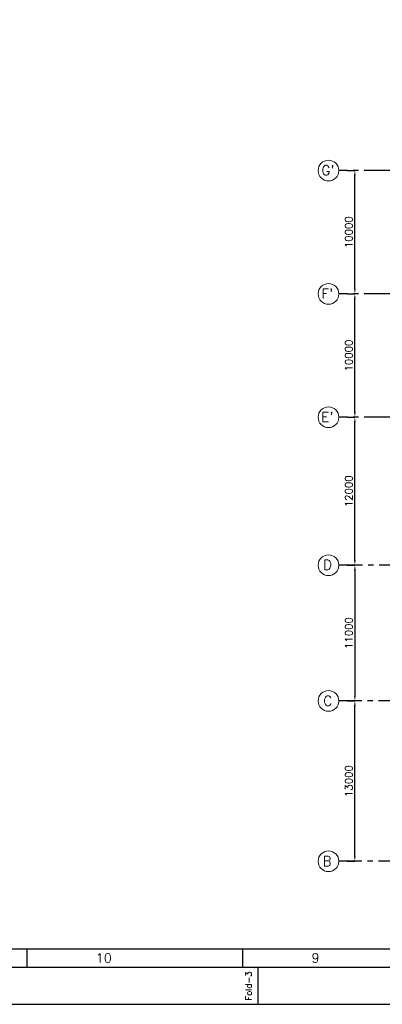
# Model space of a CAD drawing. Header units: inches. Extents: x 0 to 1544102, y -287698 to 23144100.
# Tile 4 of 54: x 120399 to 149824, y -287698 to -207870. Entities that reach past the tile are written whole.
import ezdxf
from ezdxf.enums import TextEntityAlignment as Align

# ---------------------------------------------------------------- set-up
doc = ezdxf.new("R2010")
doc.units = ezdxf.units.IN
doc.header["$LTSCALE"] = 1800
doc.header["$MEASUREMENT"] = 0
doc.linetypes.add('CENTER', pattern=[2, 1.25, -0.25, 0.25, -0.25])
doc.layers.get('0').update_dxf_attribs({"color": 253, "lineweight": 9})
for name, color, linetype in [('DIM', 4, 'Continuous'), ('FORMAT', 9, 'Continuous'), ('GRID', 251, 'CENTER'), ('TEXT', 3, 'Continuous')]:
    doc.layers.add(name, color=color, linetype=linetype)
doc.styles.add('ROMANC', font='ROMANC.SHX')
doc.styles.add('ROMANS', font='romans.shx')
doc.styles.add('ROMANT', font='romant')
doc.dimstyles.new('K2', dxfattribs={"dimtxt": 600, "dimasz": 400, "dimexe": 200, "dimexo": 200, "dimgap": 200, "dimtad": 1, "dimdec": 0, "dimzin": 0, "dimdsep": 46, "dimtxsty": 'ROMANC', "dimcen": 0.09, "dimclrd": 256, "dimclrt": 4, "dimadec": 0, "dimazin": 0, "dimtfac": 1, "dimtdec": 0, "dimtofl": 0, "dimtmove": 1, "dimatfit": 3, "dimfxl": 0.18, "dimtolj": 1, "dimtzin": 0, "dimarcsym": 0})

# ---------------------------------------------------------------- blocks, each defined once
blk = doc.blocks.new('SHEET_A0')
at = {"layer": 'FORMAT'}
for p, q in [((24, 18), (1076, 18)), ((484, 12), (484, 18)), ((554, 12), (554, 18)), ((12, 12), (1177, 12)), ((559, 0), (559, 12))]:
    blk.add_line(p, q, dxfattribs=at)
blk.add_lwpolyline([(1189, 841), (0, 841), (0, 0), (1189, 0)], close=True, dxfattribs=at)
at = {"layer": 'FORMAT', "style": 'ROMANS'}
for s, p in [('10', (506.34, 13.53)), ('9', (576.34, 13.53))]:
    blk.add_text(s, height=3, dxfattribs=at).set_placement(p)
blk.add_text('Fold-3', height=2, rotation=90, dxfattribs=at).set_placement((556.89, 1.23))
at = {"layer": 'FORMAT', "color": 3, "flags": 13}
for tag, height, rotation, style, p in [('DRGNO', 3.5, 180, 'ROMANT', (99.42, 824.44)), ('FILE_PATH', 2, 90, 'ROMANS', (18.35, 51.64))]:
    blk.add_attdef(tag, text='', height=height, rotation=rotation, dxfattribs=dict(at, style=style)).set_placement(p, align=Align.MIDDLE_LEFT)
for tag, height, style, p in [('DRN', 2, 'ROMANS', (1122.62, 62.51)), ('DESIGN', 2, 'ROMANS', (1122.62, 58.59)), ('CHD', 2, 'ROMANS', (1122.62, 54.43)), ('APPD', 2, 'ROMANS', (1122.62, 50.27)), ('SCALE', 2, 'ROMANS', (1088.44, 28.38)), ('DRGNO', 3.5, 'ROMANT', (1105.05, 23))]:
    blk.add_attdef(tag, text='', height=height, dxfattribs=dict(at, style=style)).set_placement(p, align=Align.MIDDLE_LEFT)
at = {"layer": 'FORMAT', "color": 3, "style": 'ROMANS', "width": 0.8, "flags": 13}
for p in [(1162.9, 62.51), (1162.9, 58.35), (1162.9, 54.19), (1162.9, 50.16)]:
    blk.add_attdef('DATE', text='', height=2, dxfattribs=at).set_placement(p, align=Align.MIDDLE_LEFT)
at = {"layer": 'FORMAT', "color": 3, "style": 'ROMANS', "flags": 13}
for tag, p in [('1', (1119.96, 13.98)), ('REV', (1156.97, 13.98))]:
    blk.add_attdef(tag, p, '', height=2, dxfattribs=at)
blk = doc.blocks.new('*D438')
at = {"layer": 'DIM', "color": 0, "lineweight": -2, "transparency": 16777216}
for p, q in [((146966, -240101), (147596, -240101)), ((146966, -252101), (147596, -252101))]:
    blk.add_line(p, q, dxfattribs=at)
at = {"layer": 'DIM', "lineweight": -2, "transparency": 16777216}
blk.add_line((147596, -251701), (147596, -240501), dxfattribs=at)
at = {"layer": 'DIM', "transparency": 16777216}
for points in [[(147529, -240501), (147663, -240501), (147596, -240101)], [(147529, -251701), (147663, -251701), (147596, -252101)]]:
    blk.add_solid(points, dxfattribs=at)
at = {"layer": 'DIM', "color": 4, "transparency": 16777216, "insert": (147096, -246101), "char_height": 600, "attachment_point": 5, "rotation": 90, "style": 'ROMANC'}
blk.add_mtext('\\A1;12000', dxfattribs=at)
blk = doc.blocks.new('*D439')
at = {"layer": 'DIM', "color": 0, "lineweight": -2, "transparency": 16777216}
for p, q in [((146966, -230101), (147596, -230101)), ((146966, -240101), (147596, -240101))]:
    blk.add_line(p, q, dxfattribs=at)
at = {"layer": 'DIM', "lineweight": -2, "transparency": 16777216}
blk.add_line((147596, -239701), (147596, -230501), dxfattribs=at)
at = {"layer": 'DIM', "transparency": 16777216}
for points in [[(147529, -230501), (147663, -230501), (147596, -230101)], [(147529, -239701), (147663, -239701), (147596, -240101)]]:
    blk.add_solid(points, dxfattribs=at)
at = {"layer": 'DIM', "color": 4, "transparency": 16777216, "insert": (147096, -235101), "char_height": 600, "attachment_point": 5, "rotation": 90, "style": 'ROMANC'}
blk.add_mtext('\\A1;10000', dxfattribs=at)
blk = doc.blocks.new('*D440')
at = {"layer": 'DIM', "color": 0, "lineweight": -2, "transparency": 16777216}
for p, q in [((146966, -220101), (147596, -220101)), ((146966, -230101), (147596, -230101))]:
    blk.add_line(p, q, dxfattribs=at)
at = {"layer": 'DIM', "lineweight": -2, "transparency": 16777216}
blk.add_line((147596, -229701), (147596, -220501), dxfattribs=at)
at = {"layer": 'DIM', "transparency": 16777216}
for points in [[(147529, -220501), (147663, -220501), (147596, -220101)], [(147529, -229701), (147663, -229701), (147596, -230101)]]:
    blk.add_solid(points, dxfattribs=at)
at = {"layer": 'DIM', "color": 4, "transparency": 16777216, "insert": (147096, -225101), "char_height": 600, "attachment_point": 5, "rotation": 90, "style": 'ROMANC'}
blk.add_mtext('\\A1;10000', dxfattribs=at)
blk = doc.blocks.new('*D441')
at = {"layer": 'DIM', "color": 0, "lineweight": -2, "transparency": 16777216}
for p, q in [((146966, -252101), (147596, -252101)), ((146966, -263101), (147596, -263101))]:
    blk.add_line(p, q, dxfattribs=at)
at = {"layer": 'DIM', "lineweight": -2, "transparency": 16777216}
blk.add_line((147596, -252501), (147596, -262701), dxfattribs=at)
at = {"layer": 'DIM', "transparency": 16777216}
for points in [[(147529, -252501), (147663, -252501), (147596, -252101)], [(147529, -262701), (147663, -262701), (147596, -263101)]]:
    blk.add_solid(points, dxfattribs=at)
at = {"layer": 'DIM', "color": 4, "transparency": 16777216, "insert": (147096, -257601), "char_height": 600, "attachment_point": 5, "rotation": 90, "style": 'ROMANC'}
blk.add_mtext('\\A1;11000', dxfattribs=at)
blk = doc.blocks.new('*D442')
at = {"layer": 'DIM', "color": 0, "lineweight": -2, "transparency": 16777216}
for p, q in [((146966, -263101), (147596, -263101)), ((146966, -276101), (147596, -276101))]:
    blk.add_line(p, q, dxfattribs=at)
at = {"layer": 'DIM', "lineweight": -2, "transparency": 16777216}
blk.add_line((147596, -275701), (147596, -263501), dxfattribs=at)
at = {"layer": 'DIM', "transparency": 16777216}
for points in [[(147529, -263501), (147663, -263501), (147596, -263101)], [(147529, -275701), (147663, -275701), (147596, -276101)]]:
    blk.add_solid(points, dxfattribs=at)
at = {"layer": 'DIM', "color": 4, "transparency": 16777216, "insert": (147096, -269601), "char_height": 600, "attachment_point": 5, "rotation": 90, "style": 'ROMANC'}
blk.add_mtext('\\A1;13000', dxfattribs=at)

msp = doc.modelspace()

# ---------------------------------------------------------------- linework, layer by layer
for centre in [(145455.63, -220101.25), (145455.63, -220101.25), (145455.63, -230101.25), (145455.63, -230101.25), (145455.63, -240101.25), (145455.63, -240101.25), (145455.63, -252101.25), (145455.63, -252101.25), (145455.63, -263101.25), (145455.63, -263101.25), (145455.63, -276101.25), (145455.63, -276101.25)]:
    msp.add_circle(centre, 840.34)
at = {"layer": 'GRID'}
for p, q in [((186595.97, -220101.25), (146295.97, -220101.25)), ((186595.97, -230101.25), (146295.97, -230101.25)), ((186595.97, -240101.25), (146295.97, -240101.25)), ((198621.33, -252101.25), (146295.97, -252101.25)), ((198559.98, -263101.25), (146295.97, -263101.25)), ((198559.98, -276101.25), (146295.97, -276101.25))]:
    msp.add_line(p, q, dxfattribs=at)

# ---------------------------------------------------------------- block references
at = {"color": 161, "linetype": 'ByBlock', "xscale": 250, "yscale": 250, "zscale": 250}
msp.add_blockref('SHEET_A0', (0, -287698.08), dxfattribs=at)

# ---------------------------------------------------------------- texts
at = {"layer": 'TEXT', "style": 'ROMANC'}
for s, p in [("G'", (144886.01, -220477.31)), ("F'", (144886.01, -230477.31)), ("E'", (144872.26, -240477.31)), ('D', (145020.36, -252464.97)), ('C', (145037.37, -263493.02)), ('B', (144984.04, -276485.29))]:
    msp.add_text(s, height=800, dxfattribs=at).set_placement(p)

# ---------------------------------------------------------------- dimensions: what is measured, and where the dimension line sits
at = {"layer": 'DIM'}
for base, p1, p2, angle, picture, middle in [((147595.97, -220101.25), (146966.33, -230101.25), (146966.33, -220101.25), 90, '*D440', (147095.97, -225101.25)), ((147595.97, -230101.25), (146966.33, -240101.25), (146966.33, -230101.25), 90, '*D439', (147095.97, -235101.25)), ((147595.97, -240101.25), (146966.33, -252101.25), (146966.33, -240101.25), 90, '*D438', (147095.97, -246101.25)), ((147595.97, -263101.25), (146966.33, -252101.25), (146966.33, -263101.25), 270, '*D441', (147095.97, -257601.25)), ((147595.97, -263101.25), (146966.33, -276101.25), (146966.33, -263101.25), 90, '*D442', (147095.97, -269601.25))]:
    dim = msp.add_linear_dim(base=base, p1=p1, p2=p2, angle=angle, dimstyle='K2', override={"dimexe": 0, "dimexo": 0}, dxfattribs=at)
    dim.commit()
    dim.dimension.update_dxf_attribs({"geometry": picture, "text_midpoint": middle})

doc.saveas('drawing.dxf')
